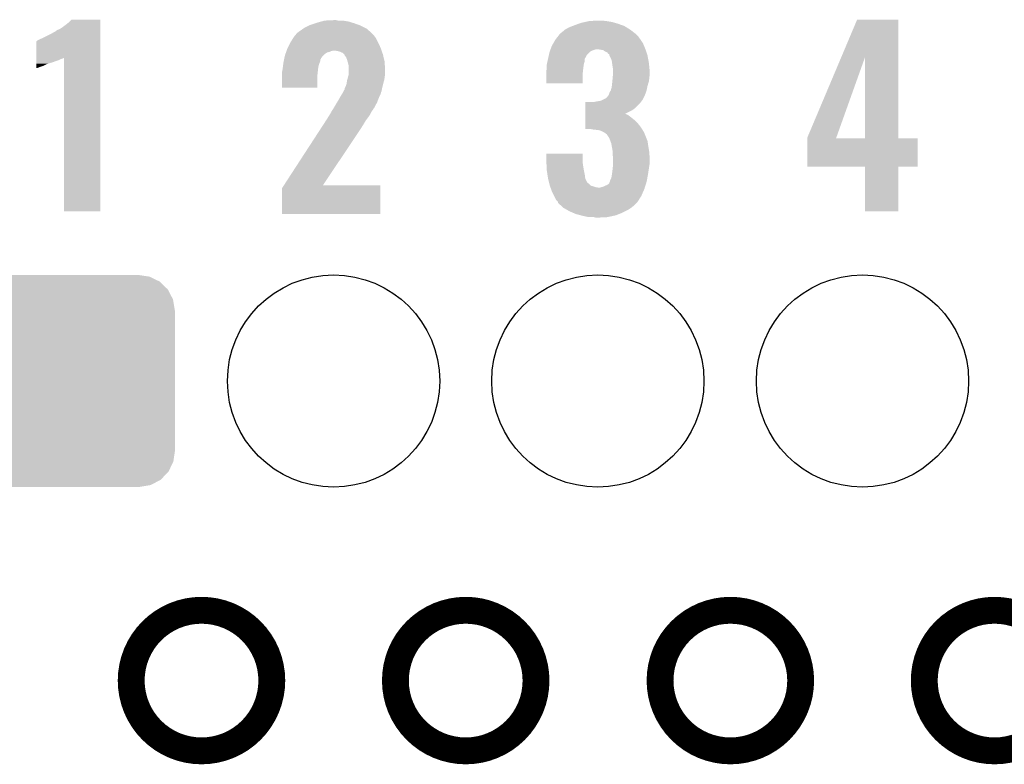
# Model space of a CAD drawing. Extents: x -0.05 to 0.95, y -0.15 to 1.54.
# Tile 25 of 33: x 0.23 to 0.45, y 0.96 to 1.13. Entities that reach past the tile are written whole.
import ezdxf

# ---------------------------------------------------------------- set-up
doc = ezdxf.new("R2010")
doc.units = 0
doc.layers.get('0').update_dxf_attribs({"linetype": 'CONTINUOUS'})
for name, color, linetype in [('PRESSURE_25_CLICK_V100A_GKO', 5, 'CONTINUOUS'), ('PRESSURE_25_CLICK_V100A_GTO', 14, 'CONTINUOUS'), ('PRESSURE_25_CLICK_V100A_GTS', 12, 'CONTINUOUS')]:
    doc.layers.add(name, color=color, linetype=linetype)

# ---------------------------------------------------------------- blocks, each defined once
blk = doc.blocks.new('ROUND_39')
blk.add_circle((0, 0), 0.0237)
blk = doc.blocks.new('CUSTOM_43')
for points in [[(-0.02202, 0.02046), (-0.02046, 0.02207), (0.02207, 0.02046), (0.02041, 0.02207)], [(-0.02046, 0.02207), (-0.02019, 0.02221), (0.02041, 0.02207), (0.02027, 0.02221)], [(-0.02019, 0.02221), (-0.01823, 0.02324), (0.02027, 0.02221), (0.01815, 0.02324)], [(-0.01823, 0.02324), (-0.0178, 0.02331), (0.01815, 0.02324), (0.01801, 0.02331)], [(-0.0178, 0.02331), (-0.01575, 0.02365), (0.01801, 0.02331), (0.01575, 0.02365)], [(-0.01575, 0.02365), (-0.01575, 0.0237), (0.01575, 0.02365), (0.01575, 0.0237)], [(-0.0232, 0.01823), (-0.02221, 0.02027), (0.02324, 0.01823), (0.02217, 0.02027)], [(-0.02221, 0.02027), (-0.02202, 0.02046), (0.02217, 0.02027), (0.02207, 0.02046)], [(-0.02365, 0.01575), (-0.02331, 0.01801), (0.02365, 0.01575), (0.02327, 0.01801)], [(-0.02331, 0.01801), (-0.0232, 0.01823), (0.02327, 0.01801), (0.02324, 0.01823)], [(-0.0237, -0.01575), (-0.0237, 0.01575), (0.0237, -0.01575), (0.0237, 0.01575)], [(-0.02327, -0.01801), (-0.02365, -0.01575), (0.02331, -0.01801), (0.02365, -0.01575)], [(-0.02324, -0.01823), (-0.02327, -0.01801), (0.0232, -0.01823), (0.02331, -0.01801)], [(-0.02217, -0.02027), (-0.02324, -0.01823), (0.02221, -0.02027), (0.0232, -0.01823)], [(-0.02207, -0.02046), (-0.02217, -0.02027), (0.02202, -0.02046), (0.02221, -0.02027)], [(-0.02041, -0.02207), (-0.02207, -0.02046), (0.02046, -0.02207), (0.02202, -0.02046)], [(-0.02027, -0.02221), (-0.02041, -0.02207), (0.02019, -0.02221), (0.02046, -0.02207)], [(-0.01815, -0.02324), (-0.02027, -0.02221), (0.01823, -0.02324), (0.02019, -0.02221)], [(-0.01801, -0.02331), (-0.01815, -0.02324), (0.0178, -0.02331), (0.01823, -0.02324)], [(-0.01575, -0.02365), (-0.01801, -0.02331), (0.01575, -0.02365), (0.0178, -0.02331)], [(-0.01575, -0.0237), (-0.01575, -0.02365), (0.01575, -0.0237), (0.01575, -0.02365)]]:
    blk.add_solid(points)

msp = doc.modelspace()

# ---------------------------------------------------------------- linework, layer by layer
at = {"layer": 'PRESSURE_25_CLICK_V100A_GKO', "const_width": 0.006}
for points in [[(0.2572, 0.9803, 1), (0.2886, 0.9803, 1)], [(0.3162, 0.9803, 1), (0.3476, 0.9803, 1)], [(0.3753, 0.9803, 1), (0.4067, 0.9803, 1)], [(0.4343, 0.9803, 1), (0.4657, 0.9803, 1)]]:
    msp.add_lwpolyline(points, format="xyb", close=True, dxfattribs=at)
at = {"layer": 'PRESSURE_25_CLICK_V100A_GTO'}
for points in [[(0.2407, 1.1256), (0.2412, 1.1258), (0.2503, 1.1256), (0.2503, 1.1258)], [(0.2412, 1.1258), (0.2417, 1.1261), (0.2503, 1.1258), (0.2503, 1.1261)], [(0.2417, 1.1261), (0.2429, 1.127), (0.2503, 1.1261), (0.2503, 1.127)], [(0.2429, 1.127), (0.2435, 1.1275), (0.2503, 1.127), (0.2503, 1.1275)], [(0.2435, 1.1275), (0.2439, 1.1279), (0.2503, 1.1275), (0.2503, 1.1279)], [(0.2439, 1.1279), (0.2439, 1.1279), (0.2503, 1.1279), (0.2439, 1.1279)], [(0.2949, 1.1254), (0.29561, 1.1259), (0.31035, 1.1254), (0.3098, 1.1259)], [(0.29561, 1.1259), (0.2959, 1.1261), (0.3098, 1.1259), (0.3094, 1.1261)], [(0.2959, 1.1261), (0.2969, 1.1266), (0.3094, 1.1261), (0.3084, 1.1266)], [(0.2969, 1.1266), (0.2971, 1.1267), (0.3084, 1.1266), (0.30812, 1.1267)], [(0.2971, 1.1267), (0.2983, 1.1271), (0.30812, 1.1267), (0.307, 1.1271)], [(0.2983, 1.1271), (0.2986, 1.1272), (0.307, 1.1271), (0.30668, 1.1272)], [(0.2986, 1.1272), (0.29968, 1.1275), (0.30668, 1.1272), (0.3057, 1.1275)], [(0.29968, 1.1275), (0.3004, 1.1277), (0.3057, 1.1275), (0.3044, 1.1277)], [(0.3004, 1.1277), (0.3025, 1.1278), (0.3034, 1.1277), (0.303, 1.1278)], [(0.3541, 1.1257), (0.355, 1.1262), (0.3686, 1.1257), (0.36779, 1.1262)], [(0.355, 1.1262), (0.35578, 1.1265), (0.36779, 1.1262), (0.3673, 1.1265)], [(0.35578, 1.1265), (0.3563, 1.1267), (0.3673, 1.1265), (0.36674, 1.1267)], [(0.3563, 1.1267), (0.35714, 1.127), (0.36674, 1.1267), (0.3659, 1.127)], [(0.35714, 1.127), (0.3577, 1.1272), (0.3659, 1.127), (0.3652, 1.1272)], [(0.3577, 1.1272), (0.3586, 1.1274), (0.3652, 1.1272), (0.3645, 1.1274)], [(0.3586, 1.1274), (0.3595, 1.1276), (0.3645, 1.1274), (0.3633, 1.1276)], [(0.3595, 1.1276), (0.3614, 1.1277), (0.3633, 1.1276), (0.3623, 1.1277)], [(0.4158, 1.1196), (0.4193, 1.1279), (0.4285, 1.1196), (0.4285, 1.1279)], [(0.4193, 1.1279), (0.4193, 1.1279), (0.4285, 1.1279), (0.4193, 1.1279)], [(0.2367, 1.1235), (0.2372, 1.1237), (0.2503, 1.1235), (0.2503, 1.1237)], [(0.2372, 1.1237), (0.2394, 1.1248), (0.2503, 1.1237), (0.2503, 1.1248)], [(0.2394, 1.1248), (0.2403, 1.1253), (0.2503, 1.1248), (0.2503, 1.1253)], [(0.2403, 1.1253), (0.2404, 1.1254), (0.2503, 1.1253), (0.2503, 1.1254)], [(0.2404, 1.1254), (0.2407, 1.1256), (0.2503, 1.1254), (0.2503, 1.1256)], [(0.2928, 1.1229), (0.29331, 1.1237), (0.3123, 1.1229), (0.3119, 1.1237)], [(0.29331, 1.1237), (0.2937, 1.1243), (0.3119, 1.1237), (0.31147, 1.1243)], [(0.2937, 1.1243), (0.2938, 1.1244), (0.31147, 1.1243), (0.3114, 1.1244)], [(0.2938, 1.1244), (0.2939, 1.1245), (0.3114, 1.1244), (0.3113, 1.1245)], [(0.2939, 1.1245), (0.2942, 1.1249), (0.3113, 1.1245), (0.3109, 1.1249)], [(0.2942, 1.1249), (0.2949, 1.1254), (0.3109, 1.1249), (0.31035, 1.1254)], [(0.35198, 1.1235), (0.35252, 1.1242), (0.3709, 1.1235), (0.3704, 1.1242)], [(0.35252, 1.1242), (0.3529, 1.1247), (0.3704, 1.1242), (0.3699, 1.1247)], [(0.3529, 1.1247), (0.353, 1.1248), (0.3699, 1.1247), (0.36977, 1.1248)], [(0.353, 1.1248), (0.3535, 1.1252), (0.36977, 1.1248), (0.36925, 1.1252)], [(0.3535, 1.1252), (0.3541, 1.1257), (0.36925, 1.1252), (0.3686, 1.1257)], [(0.236, 1.1194), (0.236, 1.1231), (0.2503, 1.1194), (0.2503, 1.1231)], [(0.2361, 1.1231), (0.2363, 1.1233), (0.2503, 1.1231), (0.2503, 1.1233)], [(0.2363, 1.1233), (0.2367, 1.1235), (0.2503, 1.1233), (0.2503, 1.1235)], [(0.292, 1.1213), (0.29215, 1.1216), (0.31301, 1.1213), (0.3129, 1.1216)], [(0.29215, 1.1216), (0.2927, 1.1227), (0.3129, 1.1216), (0.3124, 1.1227)], [(0.2927, 1.1227), (0.2928, 1.1229), (0.3124, 1.1227), (0.3123, 1.1229)], [(0.35085, 1.1213), (0.35089, 1.1214), (0.37203, 1.1213), (0.372, 1.1214)], [(0.35089, 1.1214), (0.3511, 1.122), (0.372, 1.1214), (0.37175, 1.122)], [(0.3511, 1.122), (0.35144, 1.1226), (0.37175, 1.122), (0.3715, 1.1226)], [(0.35144, 1.1226), (0.3519, 1.1234), (0.3715, 1.1226), (0.37097, 1.1234)], [(0.3519, 1.1234), (0.35198, 1.1235), (0.37097, 1.1234), (0.3709, 1.1235)], [(0.236, 1.1192), (0.236, 1.1194), (0.2418, 1.1192), (0.2422, 1.1194)], [(0.236, 1.1191), (0.236, 1.1192), (0.2415, 1.1191), (0.2418, 1.1192)], [(0.2422, 1.0851), (0.2422, 1.1194), (0.2503, 1.0851), (0.2503, 1.1194)], [(0.29132, 1.1189), (0.29138, 1.1192), (0.2994, 1.1189), (0.2996, 1.1192)], [(0.29138, 1.1192), (0.2914, 1.1193), (0.2996, 1.1192), (0.2996, 1.1193)], [(0.2914, 1.1193), (0.2915, 1.1198), (0.2996, 1.1193), (0.3, 1.1198)], [(0.2915, 1.1198), (0.29163, 1.1202), (0.3, 1.1198), (0.3004, 1.1202)], [(0.29163, 1.1202), (0.29177, 1.1206), (0.3004, 1.1202), (0.301, 1.1206)], [(0.29177, 1.1206), (0.2918, 1.1207), (0.301, 1.1206), (0.3015, 1.1207)], [(0.2918, 1.1207), (0.29187, 1.1209), (0.3015, 1.1207), (0.3019, 1.1209)], [(0.29187, 1.1209), (0.2919, 1.121), (0.3019, 1.1209), (0.3024, 1.121)], [(0.2919, 1.121), (0.292, 1.1213), (0.31311, 1.121), (0.31301, 1.1213)], [(0.3037, 1.1208), (0.3027, 1.121), (0.31319, 1.1208), (0.31311, 1.121)], [(0.3044, 1.1205), (0.3037, 1.1208), (0.31329, 1.1205), (0.31319, 1.1208)], [(0.3047, 1.1202), (0.3044, 1.1205), (0.3134, 1.1202), (0.31329, 1.1205)], [(0.3049, 1.12), (0.3047, 1.1202), (0.31345, 1.12), (0.3134, 1.1202)], [(0.3049, 1.1199), (0.3049, 1.12), (0.31347, 1.1199), (0.31345, 1.12)], [(0.3052, 1.1195), (0.3049, 1.1199), (0.31356, 1.1195), (0.31347, 1.1199)], [(0.3054, 1.119), (0.3052, 1.1195), (0.31368, 1.119), (0.31356, 1.1195)], [(0.35018, 1.1187), (0.3503, 1.1192), (0.3585, 1.1187), (0.3585, 1.1192)], [(0.3503, 1.1192), (0.35036, 1.1195), (0.3585, 1.1192), (0.3587, 1.1195)], [(0.35036, 1.1195), (0.35041, 1.1197), (0.3587, 1.1195), (0.3588, 1.1197)], [(0.35041, 1.1197), (0.35043, 1.1198), (0.3588, 1.1197), (0.3588, 1.1198)], [(0.35043, 1.1198), (0.35051, 1.1202), (0.3588, 1.1198), (0.3591, 1.1202)], [(0.35051, 1.1202), (0.3506, 1.1206), (0.3591, 1.1202), (0.3595, 1.1206)], [(0.3506, 1.1206), (0.35071, 1.1209), (0.3595, 1.1206), (0.3599, 1.1209)], [(0.35071, 1.1209), (0.35078, 1.1211), (0.3599, 1.1209), (0.3604, 1.1211)], [(0.35078, 1.1211), (0.35085, 1.1213), (0.3604, 1.1211), (0.361, 1.1213)], [(0.35085, 1.1213), (0.35085, 1.1213), (0.361, 1.1213), (0.3614, 1.1213)], [(0.3626, 1.1211), (0.3614, 1.1213), (0.3721, 1.1211), (0.37203, 1.1213)], [(0.363, 1.1208), (0.3626, 1.1211), (0.3722, 1.1208), (0.3721, 1.1211)], [(0.3635, 1.1206), (0.363, 1.1208), (0.37227, 1.1206), (0.3722, 1.1208)], [(0.3637, 1.1203), (0.3635, 1.1206), (0.37237, 1.1203), (0.37227, 1.1206)], [(0.3639, 1.1202), (0.3637, 1.1203), (0.3724, 1.1202), (0.37237, 1.1203)], [(0.364, 1.12), (0.3639, 1.1202), (0.37247, 1.12), (0.3724, 1.1202)], [(0.364, 1.1199), (0.364, 1.12), (0.3725, 1.1199), (0.37247, 1.12)], [(0.3643, 1.1193), (0.364, 1.1199), (0.37261, 1.1193), (0.3725, 1.1199)], [(0.3645, 1.1188), (0.3643, 1.1193), (0.37271, 1.1188), (0.37261, 1.1193)], [(0.4082, 1.1016), (0.4158, 1.1196), (0.41467, 1.1016), (0.4211, 1.1196)], [(0.4211, 1.1014), (0.4211, 1.1196), (0.4285, 1.1014), (0.4285, 1.1196)], [(0.236, 1.1189), (0.236, 1.1191), (0.2411, 1.1189), (0.2415, 1.1191)], [(0.236, 1.1187), (0.236, 1.1189), (0.2405, 1.1187), (0.2411, 1.1189)], [(0.236, 1.1184), (0.236, 1.1187), (0.2397, 1.1184), (0.2405, 1.1187)], [(0.236, 1.1181), (0.236, 1.1184), (0.2387, 1.1181), (0.2397, 1.1184)], [(0.236, 1.118), (0.236, 1.1181), (0.2384, 1.118), (0.2387, 1.1181)], [(0.236, 1.1176), (0.236, 1.118), (0.2376, 1.1176), (0.2384, 1.118)], [(0.236, 1.1173), (0.236, 1.1176), (0.2367, 1.1173), (0.2376, 1.1176)], [(0.236, 1.1171), (0.236, 1.1173), (0.2362, 1.1171), (0.2367, 1.1173)], [(0.291, 1.1168), (0.29108, 1.1174), (0.29892, 1.1168), (0.299, 1.1174)], [(0.29108, 1.1174), (0.29117, 1.1181), (0.299, 1.1174), (0.2992, 1.1181)], [(0.29117, 1.1181), (0.2912, 1.1183), (0.2992, 1.1181), (0.29928, 1.1183)], [(0.2912, 1.1183), (0.29126, 1.1186), (0.29928, 1.1183), (0.2994, 1.1186)], [(0.29126, 1.1186), (0.29132, 1.1189), (0.2994, 1.1186), (0.2994, 1.1189)], [(0.30554, 1.1185), (0.3054, 1.119), (0.3138, 1.1185), (0.31368, 1.119)], [(0.3057, 1.1179), (0.30554, 1.1185), (0.31383, 1.1179), (0.3138, 1.1185)], [(0.3058, 1.1175), (0.3057, 1.1179), (0.31385, 1.1175), (0.31383, 1.1179)], [(0.3058, 1.1166), (0.3058, 1.1175), (0.3139, 1.1166), (0.31385, 1.1175)], [(0.35, 1.1179), (0.35005, 1.1181), (0.35827, 1.1179), (0.3583, 1.1181)], [(0.35, 1.1174), (0.35, 1.1179), (0.3582, 1.1174), (0.35827, 1.1179)], [(0.35, 1.1169), (0.35, 1.1174), (0.35814, 1.1169), (0.3582, 1.1174)], [(0.35005, 1.1181), (0.35018, 1.1187), (0.3583, 1.1181), (0.3585, 1.1187)], [(0.36457, 1.1183), (0.3645, 1.1188), (0.3728, 1.1183), (0.37271, 1.1188)], [(0.3647, 1.1174), (0.36457, 1.1183), (0.37289, 1.1174), (0.3728, 1.1183)], [(0.3648, 1.1168), (0.3647, 1.1174), (0.37295, 1.1168), (0.37289, 1.1174)], [(0.2909, 1.1163), (0.29096, 1.1166), (0.29887, 1.1163), (0.2989, 1.1166)], [(0.2909, 1.1157), (0.2909, 1.1163), (0.2988, 1.1157), (0.29887, 1.1163)], [(0.2909, 1.1127), (0.2909, 1.1157), (0.2988, 1.1127), (0.2988, 1.1157)], [(0.29096, 1.1166), (0.291, 1.1168), (0.2989, 1.1166), (0.29892, 1.1168)], [(0.30543, 1.1144), (0.3056, 1.115), (0.3137, 1.1144), (0.31379, 1.115)], [(0.3056, 1.115), (0.30562, 1.1151), (0.31379, 1.115), (0.3138, 1.1151)], [(0.30562, 1.1151), (0.30578, 1.1157), (0.3138, 1.1151), (0.3139, 1.1157)], [(0.30578, 1.1157), (0.3058, 1.1158), (0.3139, 1.1157), (0.3139, 1.1158)], [(0.3058, 1.1158), (0.3058, 1.1166), (0.3139, 1.1158), (0.3139, 1.1166)], [(0.3499, 1.1165), (0.34992, 1.1166), (0.35809, 1.1165), (0.3581, 1.1166)], [(0.3499, 1.1156), (0.3499, 1.1165), (0.358, 1.1156), (0.35809, 1.1165)], [(0.3499, 1.1137), (0.3499, 1.1156), (0.358, 1.1137), (0.358, 1.1156)], [(0.34992, 1.1166), (0.35, 1.1169), (0.3581, 1.1166), (0.35814, 1.1169)], [(0.3647, 1.1147), (0.36479, 1.1157), (0.37288, 1.1147), (0.373, 1.1157)], [(0.36479, 1.1157), (0.3648, 1.1158), (0.373, 1.1157), (0.373, 1.1158)], [(0.3648, 1.1163), (0.3648, 1.1168), (0.373, 1.1163), (0.37295, 1.1168)], [(0.3648, 1.1158), (0.3648, 1.1163), (0.373, 1.1158), (0.373, 1.1163)], [(0.3049, 1.1126), (0.3051, 1.113), (0.31324, 1.1126), (0.31334, 1.113)], [(0.3049, 1.1123), (0.3049, 1.1126), (0.31317, 1.1123), (0.31324, 1.1126)], [(0.3051, 1.113), (0.3053, 1.1136), (0.31334, 1.113), (0.31348, 1.1136)], [(0.3053, 1.1136), (0.30531, 1.1137), (0.31348, 1.1136), (0.3135, 1.1137)], [(0.30531, 1.1137), (0.3054, 1.1143), (0.3135, 1.1137), (0.31367, 1.1143)], [(0.3054, 1.1143), (0.30543, 1.1144), (0.31367, 1.1143), (0.3137, 1.1144)], [(0.3643, 1.1121), (0.3645, 1.1128), (0.3723, 1.1121), (0.37244, 1.1128)], [(0.3645, 1.1128), (0.36453, 1.1131), (0.37244, 1.1128), (0.3725, 1.1131)], [(0.36453, 1.1131), (0.3646, 1.1137), (0.3725, 1.1131), (0.37268, 1.1137)], [(0.3646, 1.1137), (0.36464, 1.1141), (0.37268, 1.1137), (0.3728, 1.1141)], [(0.36464, 1.1141), (0.3647, 1.1147), (0.3728, 1.1141), (0.37288, 1.1147)], [(0.3034, 1.1098), (0.3039, 1.1107), (0.31225, 1.1098), (0.3126, 1.1107)], [(0.3039, 1.1107), (0.30427, 1.1113), (0.3126, 1.1107), (0.3129, 1.1113)], [(0.30427, 1.1113), (0.3044, 1.1115), (0.3129, 1.1113), (0.31295, 1.1115)], [(0.3044, 1.1115), (0.3045, 1.1117), (0.31295, 1.1115), (0.313, 1.1117)], [(0.3045, 1.1117), (0.3046, 1.1119), (0.313, 1.1117), (0.3131, 1.1119)], [(0.3046, 1.1119), (0.30465, 1.112), (0.3131, 1.1119), (0.3131, 1.112)], [(0.30465, 1.112), (0.3048, 1.1123), (0.3131, 1.112), (0.31317, 1.1123)], [(0.3625, 1.11), (0.3633, 1.1104), (0.3714, 1.11), (0.3716, 1.1104)], [(0.3633, 1.1104), (0.3637, 1.1109), (0.3716, 1.1104), (0.37185, 1.1109)], [(0.3637, 1.1109), (0.3638, 1.111), (0.37185, 1.1109), (0.3719, 1.111)], [(0.3638, 1.111), (0.3639, 1.1112), (0.3719, 1.111), (0.37197, 1.1112)], [(0.3639, 1.1112), (0.364, 1.1116), (0.37197, 1.1112), (0.37212, 1.1116)], [(0.364, 1.1116), (0.3643, 1.1121), (0.37212, 1.1116), (0.3723, 1.1121)], [(0.30238, 1.1081), (0.3025, 1.1083), (0.3114, 1.1081), (0.31151, 1.1083)], [(0.3025, 1.1083), (0.3029, 1.109), (0.31151, 1.1083), (0.31188, 1.109)], [(0.3029, 1.109), (0.30315, 1.1094), (0.31188, 1.109), (0.3121, 1.1094)], [(0.30315, 1.1094), (0.3034, 1.1098), (0.3121, 1.1094), (0.31225, 1.1098)], [(0.3586, 1.1092), (0.3586, 1.1095), (0.3708, 1.1092), (0.37102, 1.1095)], [(0.3586, 1.1082), (0.3586, 1.1092), (0.3698, 1.1082), (0.3708, 1.1092)], [(0.3586, 1.1077), (0.3586, 1.1082), (0.3691, 1.1077), (0.3698, 1.1082)], [(0.3604, 1.1095), (0.3609, 1.1096), (0.37102, 1.1095), (0.3711, 1.1096)], [(0.3609, 1.1096), (0.3621, 1.1098), (0.3711, 1.1096), (0.37123, 1.1098)], [(0.3621, 1.1098), (0.3623, 1.1099), (0.37123, 1.1098), (0.3713, 1.1099)], [(0.3623, 1.1099), (0.3625, 1.11), (0.3713, 1.1099), (0.3714, 1.11)], [(0.30071, 1.1054), (0.30123, 1.1062), (0.3096, 1.1054), (0.3102, 1.1062)], [(0.30123, 1.1062), (0.3013, 1.1063), (0.3102, 1.1062), (0.31027, 1.1063)], [(0.3013, 1.1063), (0.3016, 1.1068), (0.31027, 1.1063), (0.3106, 1.1068)], [(0.3016, 1.1068), (0.3019, 1.1073), (0.3106, 1.1068), (0.31085, 1.1073)], [(0.3019, 1.1074), (0.3022, 1.1078), (0.3109, 1.1074), (0.3112, 1.1078)], [(0.3019, 1.1073), (0.3019, 1.1074), (0.31085, 1.1073), (0.3109, 1.1074)], [(0.3022, 1.1078), (0.30232, 1.108), (0.3112, 1.1078), (0.3113, 1.108)], [(0.30232, 1.108), (0.30238, 1.1081), (0.3113, 1.108), (0.3114, 1.1081)], [(0.3586, 1.1069), (0.3586, 1.1077), (0.3675, 1.1069), (0.3691, 1.1077)], [(0.3586, 1.1068), (0.3586, 1.1069), (0.3677, 1.1068), (0.3675, 1.1069)], [(0.3586, 1.1067), (0.3586, 1.1068), (0.368, 1.1067), (0.3677, 1.1068)], [(0.3586, 1.1065), (0.3586, 1.1067), (0.3683, 1.1065), (0.368, 1.1067)], [(0.3586, 1.1062), (0.3586, 1.1065), (0.3687, 1.1062), (0.3683, 1.1065)], [(0.3586, 1.1054), (0.3586, 1.1062), (0.3697, 1.1054), (0.3687, 1.1062)], [(0.29935, 1.1033), (0.30007, 1.1044), (0.3083, 1.1033), (0.309, 1.1044)], [(0.30007, 1.1044), (0.30071, 1.1054), (0.309, 1.1044), (0.3096, 1.1054)], [(0.3586, 1.1049), (0.3586, 1.1054), (0.3702, 1.1049), (0.3697, 1.1054)], [(0.3586, 1.1043), (0.3586, 1.1049), (0.3707, 1.1043), (0.3702, 1.1049)], [(0.3586, 1.1036), (0.3586, 1.1043), (0.3712, 1.1036), (0.3707, 1.1043)], [(0.29129, 1.0909), (0.29935, 1.1033), (0.3, 1.0909), (0.3083, 1.1033)], [(0.3586, 1.1035), (0.3586, 1.1036), (0.37126, 1.1035), (0.3712, 1.1036)], [(0.36, 1.1034), (0.3599, 1.1035), (0.37132, 1.1034), (0.37126, 1.1035)], [(0.3601, 1.1034), (0.36, 1.1034), (0.37133, 1.1034), (0.37132, 1.1034)], [(0.361, 1.1033), (0.3601, 1.1034), (0.37139, 1.1033), (0.37133, 1.1034)], [(0.3618, 1.1032), (0.361, 1.1033), (0.37145, 1.1032), (0.37139, 1.1033)], [(0.3625, 1.1029), (0.3618, 1.1032), (0.37164, 1.1029), (0.37145, 1.1032)], [(0.36267, 1.1028), (0.3625, 1.1029), (0.3717, 1.1028), (0.37164, 1.1029)], [(0.363, 1.1026), (0.36267, 1.1028), (0.37178, 1.1026), (0.3717, 1.1028)], [(0.3634, 1.1023), (0.363, 1.1026), (0.3719, 1.1023), (0.37178, 1.1026)], [(0.3636, 1.102), (0.3634, 1.1023), (0.37202, 1.102), (0.3719, 1.1023)], [(0.3637, 1.1018), (0.3636, 1.102), (0.3721, 1.1018), (0.37202, 1.102)], [(0.3641, 1.1011), (0.3638, 1.1018), (0.37238, 1.1011), (0.3721, 1.1018)], [(0.4082, 1.1014), (0.4082, 1.1016), (0.4146, 1.1014), (0.41467, 1.1016)], [(0.36421, 1.1008), (0.3641, 1.1011), (0.3725, 1.1008), (0.37238, 1.1011)], [(0.3644, 1.1003), (0.36421, 1.1008), (0.37258, 1.1003), (0.3725, 1.1008)], [(0.36454, 1.0995), (0.3644, 1.1003), (0.3727, 1.0995), (0.37258, 1.1003)], [(0.3647, 1.0986), (0.36454, 1.0995), (0.37285, 1.0986), (0.3727, 1.0995)], [(0.4082, 1.0951), (0.4082, 1.1014), (0.4328, 1.0951), (0.4328, 1.1014)], [(0.4082, 1.1014), (0.4082, 1.1014), (0.4328, 1.1014), (0.4285, 1.1014)], [(0.4082, 1.1014), (0.4082, 1.1014), (0.4211, 1.1014), (0.4146, 1.1014)], [(0.3499, 1.0965), (0.3499, 1.098), (0.358, 1.0965), (0.358, 1.098)], [(0.3499, 1.098), (0.3499, 1.098), (0.358, 1.098), (0.3499, 1.098)], [(0.3647, 1.0983), (0.3647, 1.0986), (0.3729, 1.0983), (0.37285, 1.0986)], [(0.3647, 1.0978), (0.3647, 1.0983), (0.37293, 1.0978), (0.3729, 1.0983)], [(0.3648, 1.0972), (0.3647, 1.0978), (0.37297, 1.0972), (0.37293, 1.0978)], [(0.3648, 1.0968), (0.3648, 1.0972), (0.373, 1.0968), (0.37297, 1.0972)], [(0.34992, 1.0961), (0.3499, 1.0965), (0.358, 1.0961), (0.358, 1.0965)], [(0.34995, 1.0954), (0.34992, 1.0961), (0.3581, 1.0954), (0.358, 1.0961)], [(0.34998, 1.0948), (0.34995, 1.0954), (0.3582, 1.0948), (0.3581, 1.0954)], [(0.36471, 1.0946), (0.36479, 1.0953), (0.3728, 1.0946), (0.3729, 1.0953)], [(0.36479, 1.0953), (0.3648, 1.0954), (0.3729, 1.0953), (0.37292, 1.0954)], [(0.3648, 1.0958), (0.3648, 1.0968), (0.373, 1.0958), (0.373, 1.0968)], [(0.3648, 1.0954), (0.3648, 1.0958), (0.37292, 1.0954), (0.373, 1.0958)], [(0.4211, 1.0851), (0.4211, 1.0951), (0.4285, 1.0851), (0.4285, 1.0951)], [(0.4211, 1.0951), (0.4211, 1.0951), (0.4285, 1.0951), (0.4328, 1.0951)], [(0.35, 1.0943), (0.34998, 1.0948), (0.35829, 1.0943), (0.3582, 1.0948)], [(0.35017, 1.0932), (0.35, 1.0943), (0.3585, 1.0932), (0.35829, 1.0943)], [(0.3503, 1.0924), (0.35017, 1.0932), (0.3586, 1.0924), (0.3585, 1.0932)], [(0.3644, 1.0925), (0.3645, 1.093), (0.37245, 1.0925), (0.37254, 1.093)], [(0.3645, 1.093), (0.36454, 1.0933), (0.37254, 1.093), (0.3726, 1.0933)], [(0.36454, 1.0933), (0.3646, 1.0937), (0.3726, 1.0933), (0.37266, 1.0937)], [(0.3646, 1.0937), (0.3647, 1.0945), (0.37266, 1.0937), (0.37278, 1.0945)], [(0.3647, 1.0945), (0.36471, 1.0946), (0.37278, 1.0945), (0.3728, 1.0946)], [(0.2909, 1.0903), (0.29129, 1.0909), (0.3128, 1.0903), (0.3128, 1.0909)], [(0.29129, 1.0909), (0.29129, 1.0909), (0.3128, 1.0909), (0.3, 1.0909)], [(0.3505, 1.0916), (0.3503, 1.0924), (0.359, 1.0916), (0.3586, 1.0924)], [(0.35055, 1.0914), (0.3505, 1.0916), (0.3592, 1.0914), (0.359, 1.0916)], [(0.3506, 1.0912), (0.35055, 1.0914), (0.3595, 1.0912), (0.3592, 1.0914)], [(0.3507, 1.0908), (0.3506, 1.0912), (0.3599, 1.0908), (0.3595, 1.0912)], [(0.35074, 1.0907), (0.3507, 1.0908), (0.3603, 1.0907), (0.3599, 1.0908)], [(0.35081, 1.0905), (0.35074, 1.0907), (0.3609, 1.0905), (0.3603, 1.0907)], [(0.3622, 1.0905), (0.3626, 1.0906), (0.37193, 1.0905), (0.37196, 1.0906)], [(0.3626, 1.0906), (0.363, 1.0908), (0.37196, 1.0906), (0.37202, 1.0908)], [(0.363, 1.0908), (0.3635, 1.091), (0.37202, 1.0908), (0.37208, 1.091)], [(0.3635, 1.091), (0.3639, 1.0913), (0.37208, 1.091), (0.37217, 1.0913)], [(0.3639, 1.0913), (0.36406, 1.0917), (0.37217, 1.0913), (0.3723, 1.0917)], [(0.36406, 1.0917), (0.3641, 1.0918), (0.3723, 1.0917), (0.37232, 1.0918)], [(0.3641, 1.0919), (0.3644, 1.0925), (0.37234, 1.0919), (0.37245, 1.0925)], [(0.3641, 1.0918), (0.3641, 1.0919), (0.37232, 1.0918), (0.37234, 1.0919)], [(0.2909, 1.0845), (0.2909, 1.0903), (0.3128, 1.0845), (0.3128, 1.0903)], [(0.35084, 1.0904), (0.35081, 1.0905), (0.3615, 1.0904), (0.3609, 1.0905)], [(0.35095, 1.0901), (0.35084, 1.0904), (0.3718, 1.0901), (0.37189, 1.0904)], [(0.3512, 1.0894), (0.35095, 1.0901), (0.37149, 1.0894), (0.3718, 1.0901)], [(0.35165, 1.0885), (0.3512, 1.0894), (0.3711, 1.0885), (0.37149, 1.0894)], [(0.3521, 1.0876), (0.35165, 1.0885), (0.37052, 1.0876), (0.3711, 1.0885)], [(0.3619, 1.0904), (0.3622, 1.0905), (0.37189, 1.0904), (0.37193, 1.0905)], [(0.3525, 1.0872), (0.3521, 1.0876), (0.37026, 1.0872), (0.37052, 1.0876)], [(0.3525, 1.0871), (0.3525, 1.0872), (0.3702, 1.0871), (0.37026, 1.0872)], [(0.3525, 1.087), (0.3525, 1.0871), (0.3701, 1.087), (0.3702, 1.0871)], [(0.35294, 1.0866), (0.3525, 1.087), (0.3697, 1.0866), (0.3701, 1.087)], [(0.35359, 1.086), (0.35294, 1.0866), (0.369, 1.086), (0.3697, 1.0866)], [(0.3537, 1.0859), (0.35359, 1.086), (0.36885, 1.0859), (0.369, 1.086)], [(0.35457, 1.0854), (0.3537, 1.0859), (0.3681, 1.0854), (0.36885, 1.0859)], [(0.3551, 1.0851), (0.35457, 1.0854), (0.3675, 1.0851), (0.3681, 1.0854)], [(0.3558, 1.0848), (0.3551, 1.0851), (0.3669, 1.0848), (0.3675, 1.0851)], [(0.3565, 1.0845), (0.3558, 1.0848), (0.36615, 1.0845), (0.3669, 1.0848)], [(0.35763, 1.0842), (0.3565, 1.0845), (0.3654, 1.0842), (0.36615, 1.0845)], [(0.358, 1.0841), (0.35763, 1.0842), (0.36492, 1.0841), (0.3654, 1.0842)], [(0.3594, 1.0838), (0.358, 1.0841), (0.3635, 1.0838), (0.36492, 1.0841)], [(0.3609, 1.0837), (0.3605, 1.0838), (0.3615, 1.0837), (0.3635, 1.0838)]]:
    msp.add_solid(points, dxfattribs=at)

# ---------------------------------------------------------------- block references
at = {"layer": 'PRESSURE_25_CLICK_V100A_GTS'}
for name, p in [('CUSTOM_43', (0.2433, 1.0472)), ('ROUND_39', (0.3024, 1.0472)), ('ROUND_39', (0.3614, 1.0472)), ('ROUND_39', (0.4205, 1.0472))]:
    msp.add_blockref(name, p, dxfattribs=at)

doc.saveas('drawing.dxf')
